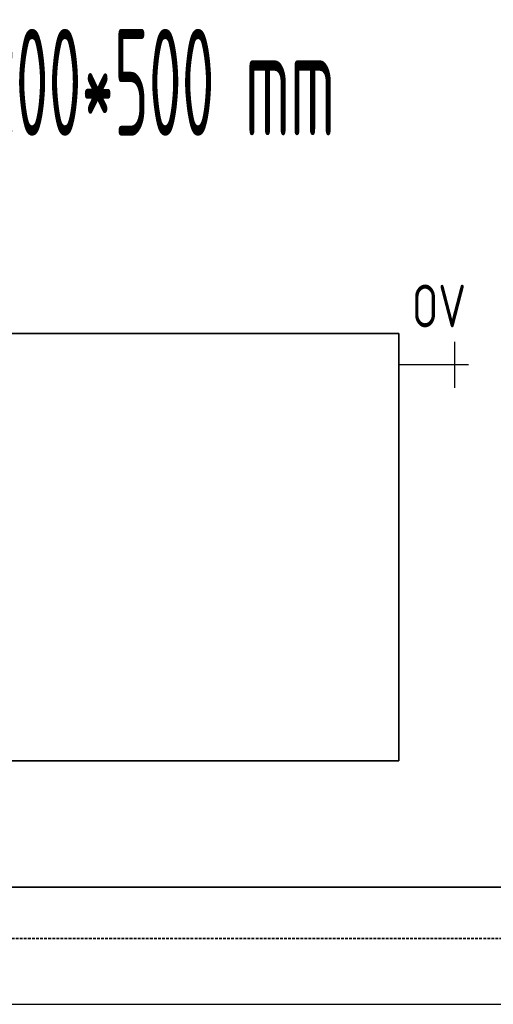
# Model space of a CAD drawing. Header units: millimetres. Extents: x 60394 to 199354, y 20895 to 166073.
# Tile 100 of 256: x 93368 to 93923, y 20895 to 22048. Entities that reach past the tile are written whole.
import ezdxf
from ezdxf.enums import TextEntityAlignment as Align

# ---------------------------------------------------------------- set-up
doc = ezdxf.new("R2010")
doc.units = ezdxf.units.MM
doc.linetypes.add('VERDECKT', pattern=[9.525, 6.35, -3.175])
for name, color, linetype, lineweight in [('JS_VYT_POPIS - OBECNĚ', 7, 'Continuous', 5), ('UT_SCHÉMA_POPIS', 7, 'VERDECKT', 5), ('UT_SCHÉMA_PŘÍVOD', 10, 'Continuous', 35), ('UT_SCHÉMA_SYMBOLY', 7, 'Continuous', 25), ('UT_SCHÉMA_ZPÁTEČKA', 172, 'VERDECKT', 35), ('UT_ZAŘÍZENÍ - OT', 3, 'Continuous', 35)]:
    doc.layers.add(name, color=color, linetype=linetype, lineweight=lineweight)
doc.styles.add('ISO 2.5', font='isocp.shx', dxfattribs={"width": 0.8, "height": 2.5})
doc.styles.add('VZT_POPIS', font='isocp.shx', dxfattribs={"width": 0.6, "height": 125})

msp = doc.modelspace()

# ---------------------------------------------------------------- linework, layer by layer
msp.add_line((64740.6, 20895.4), (199354.4, 20895.4))
at = {"layer": 'UT_SCHÉMA_PŘÍVOD'}
msp.add_line((90123.8, 21032.3), (94271.6, 21032.3), dxfattribs=at)
at = {"layer": 'UT_SCHÉMA_SYMBOLY'}
for p, q in [((93877.7, 21616.6), (93877.7, 21670.6)), ((93893.7, 21643.6), (93811.9, 21643.6))]:
    msp.add_line(p, q, dxfattribs=at)
at = {"layer": 'UT_SCHÉMA_ZPÁTEČKA', "ltscale": 0.5}
msp.add_line((90048.6, 20972.3), (94821.6, 20972.3), dxfattribs=at)
at = {"layer": 'UT_ZAŘÍZENÍ - OT', "linetype": 'Continuous'}
for p, q in [((93811.9, 21680.2), (92611.9, 21680.2)), ((93811.9, 21180.2), (93811.9, 21680.2)), ((92611.9, 21180.2), (93811.9, 21180.2))]:
    msp.add_line(p, q, dxfattribs=at)

# ---------------------------------------------------------------- texts
at = {"layer": 'JS_VYT_POPIS - OBECNĚ', "style": 'VZT_POPIS', "width": 0.5}
msp.add_text('D-OT VK typ 20 - 1200*500 mm', height=125, dxfattribs=at).set_placement((93178, 21974.3), align=Align.MIDDLE_CENTER)
at = {"layer": 'UT_SCHÉMA_POPIS', "style": 'ISO 2.5', "width": 0.8}
msp.add_text('OV', height=50, dxfattribs=at).set_placement((93827.3, 21712.5), align=Align.MIDDLE_LEFT)

doc.saveas('drawing.dxf')
